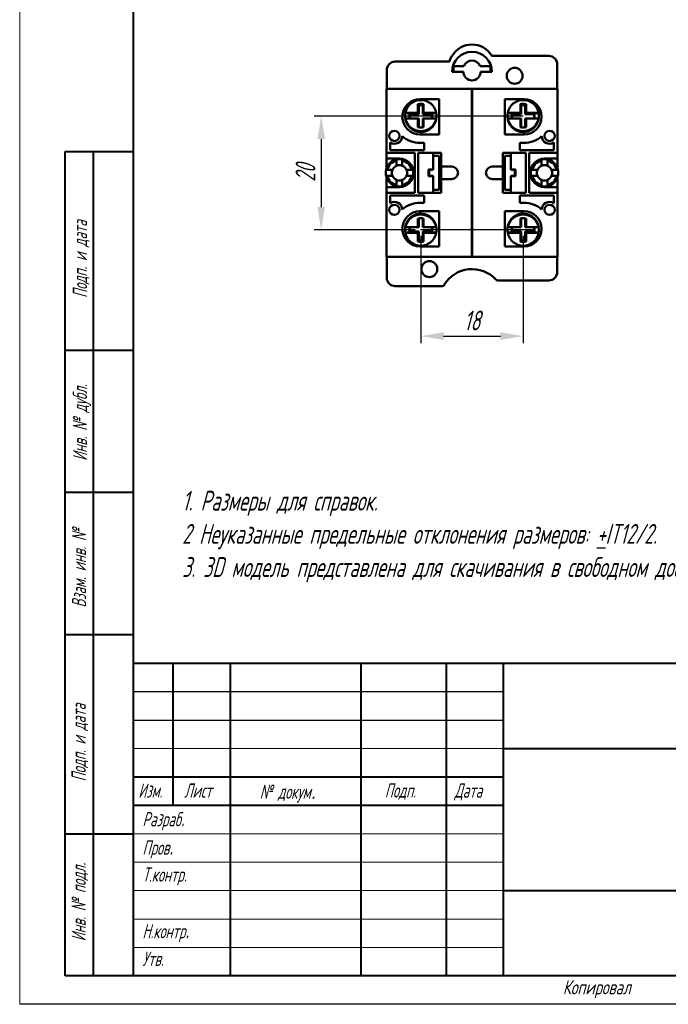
# Model space of a CAD drawing. Header units: millimetres. Extents: x 2381 to 2591, y 1129 to 1426.
# Tile 1 of 3: x 2381 to 2495, y 1129 to 1302. Entities that reach past the tile are written whole.
import ezdxf

# ---------------------------------------------------------------- set-up
doc = ezdxf.new("R2010")
doc.units = ezdxf.units.MM
doc.linetypes.add('ГОСТ 2.303 5', pattern=[24, 20, -1.5, 1, -1.5])
for name, color, linetype, lineweight in [('main', 5, 'Continuous', 50), ('text', 7, 'Continuous', 25), ('Оси', 1, 'ГОСТ 2.303 5', 25), ('РАЗМЕРЫ', 7, 'Continuous', 25), ('ФОРМАТ', 7, 'Continuous', 25), ('ФОРМАТ @ 1', 7, 'Continuous', 25)]:
    doc.layers.add(name, color=color, linetype=linetype, lineweight=lineweight)
doc.styles.add('GOST', font='Gost.shx', dxfattribs={"width": 0.8, "oblique": 15, "height": 3.5})
doc.dimstyles.get("Standard").update_dxf_attribs({"dimtxt": 3.5, "dimasz": 4, "dimexe": 1.25, "dimexo": 1, "dimgap": 1, "dimtad": 1, "dimdec": 1, "dimrnd": 0.5, "dimtxsty": 'GOST', "dimcen": 0, "dimclrd": 256, "dimclre": 256, "dimclrt": 7, "dimadec": 0, "dimazin": 2, "dimtfac": 1, "dimtdec": 1, "dimtmove": 2, "dimatfit": 1, "dimfxl": 0, "dimtolj": 1, "dimtzin": 0, "dimlwd": -1, "dimlwe": -1, "dimarcsym": 0})

# ---------------------------------------------------------------- blocks, each defined once
blk = doc.blocks.new('*D315')
at = {"layer": 'Defpoints', "color": 0}
for p in [(2451.32, 1284.92), (2433.82, 1264.97), (2451.32, 1264.97)]:
    blk.add_point(p, dxfattribs=at)
at = {"layer": 'РАЗМЕРЫ'}
for p, q in [((2450.32, 1284.92), (2432.57, 1284.92)), ((2433.82, 1280.92), (2433.82, 1268.97)), ((2450.32, 1264.97), (2432.57, 1264.97))]:
    blk.add_line(p, q, dxfattribs=at)
for points in [[(2434.49, 1280.92), (2433.16, 1280.92), (2433.82, 1284.92)], [(2433.16, 1268.97), (2434.49, 1268.97), (2433.82, 1264.97)]]:
    blk.add_solid(points, dxfattribs=at)
at = {"layer": 'РАЗМЕРЫ', "color": 7, "insert": (2431.07, 1274.94), "char_height": 3.5, "attachment_point": 5, "rotation": 90, "style": 'GOST'}
blk.add_mtext('\\A1;20', dxfattribs=at)
blk = doc.blocks.new('*D323')
at = {"layer": 'Defpoints', "color": 0}
for p in [(2451.34, 1264.92), (2469.34, 1264.92), (2469.34, 1246.26)]:
    blk.add_point(p, dxfattribs=at)
at = {"layer": 'РАЗМЕРЫ'}
for p, q in [((2451.34, 1263.92), (2451.34, 1245.01)), ((2469.34, 1263.92), (2469.34, 1245.01)), ((2455.34, 1246.26), (2465.34, 1246.26))]:
    blk.add_line(p, q, dxfattribs=at)
for points in [[(2455.34, 1246.93), (2455.34, 1245.6), (2451.34, 1246.26)], [(2465.34, 1245.6), (2465.34, 1246.93), (2469.34, 1246.26)]]:
    blk.add_solid(points, dxfattribs=at)
at = {"layer": 'РАЗМЕРЫ', "color": 7, "insert": (2460.34, 1249.01), "char_height": 3.5, "attachment_point": 5, "style": 'GOST'}
blk.add_mtext('\\A1;18', dxfattribs=at)

msp = doc.modelspace()

# ---------------------------------------------------------------- linework, layer by layer
at = {"layer": 'main'}
for p, q in [((2456.84, 1295.55), (2456.79, 1295.55)), ((2473.84, 1295.55), (2463.84, 1295.55)), ((2446.84, 1294.55), (2456.37, 1294.55)), ((2458.92, 1293.75), (2457.09, 1293.75)), ((2457.09, 1292.75), (2457.09, 1293.75)), ((2461.75, 1293.75), (2463.59, 1293.75)), ((2463.59, 1292.75), (2463.59, 1293.75)), ((2475.34, 1289.73), (2475.34, 1294.05)), ((2445.34, 1293.05), (2445.34, 1289.73)), ((2456.84, 1292.75), (2458.84, 1292.75)), ((2461.84, 1292.75), (2463.84, 1292.75)), ((2445.29, 1289.73), (2447.29, 1289.73)), ((2445.29, 1278.48), (2445.29, 1289.73)), ((2447.29, 1289.73), (2456.29, 1289.73)), ((2456.29, 1289.73), (2460.29, 1289.73)), ((2460.29, 1260.23), (2460.29, 1289.73)), ((2464.39, 1289.73), (2460.39, 1289.73)), ((2460.39, 1289.73), (2460.39, 1260.23)), ((2473.39, 1289.73), (2464.39, 1289.73)), ((2475.39, 1289.73), (2473.39, 1289.73)), ((2475.39, 1289.73), (2475.39, 1278.48)), ((2450.97, 1286.83), (2450.84, 1287.07)), ((2450.84, 1287.07), (2450.84, 1285.55)), ((2450.97, 1286.83), (2450.97, 1285.28)), ((2454.59, 1287.93), (2451.19, 1287.93)), ((2451.71, 1286.83), (2451.84, 1287.07)), ((2451.71, 1285.28), (2451.71, 1286.83)), ((2451.84, 1285.55), (2451.84, 1287.07)), ((2454.59, 1281.73), (2454.59, 1287.93)), ((2466.09, 1281.73), (2466.09, 1287.93)), ((2466.09, 1287.93), (2469.49, 1287.93)), ((2468.84, 1285.55), (2468.84, 1287.07)), ((2468.97, 1286.83), (2468.84, 1287.07)), ((2468.97, 1285.28), (2468.97, 1286.83)), ((2469.71, 1286.83), (2469.84, 1287.07)), ((2469.71, 1286.83), (2469.71, 1285.28)), ((2469.84, 1287.07), (2469.84, 1285.55)), ((2448.63, 1285.48), (2448.63, 1285.55)), ((2449.47, 1285.55), (2448.63, 1285.55)), ((2449.46, 1285.48), (2448.63, 1285.48)), ((2449.41, 1285.28), (2449.36, 1285.42)), ((2449.36, 1285.42), (2449.45, 1285.42)), ((2450.97, 1285.28), (2449.41, 1285.28)), ((2450.84, 1285.55), (2449.47, 1285.55)), ((2450.97, 1285.28), (2450.84, 1285.55)), ((2451.71, 1285.28), (2451.84, 1285.55)), ((2453.26, 1285.28), (2451.71, 1285.28)), ((2453.21, 1285.55), (2451.84, 1285.55)), ((2454.04, 1285.55), (2453.21, 1285.55)), ((2454.04, 1285.48), (2453.22, 1285.48)), ((2453.22, 1285.42), (2453.32, 1285.42)), ((2453.26, 1285.28), (2453.32, 1285.42)), ((2454.04, 1285.55), (2454.04, 1285.48)), ((2460.39, 1285.55), (2460.29, 1285.55)), ((2466.63, 1285.48), (2466.63, 1285.55)), ((2466.63, 1285.55), (2467.47, 1285.55)), ((2466.63, 1285.48), (2467.46, 1285.48)), ((2467.41, 1285.28), (2467.36, 1285.42)), ((2467.45, 1285.42), (2467.36, 1285.42)), ((2467.41, 1285.28), (2468.97, 1285.28)), ((2467.47, 1285.55), (2468.84, 1285.55)), ((2468.97, 1285.28), (2468.84, 1285.55)), ((2469.71, 1285.28), (2469.84, 1285.55)), ((2469.71, 1285.28), (2471.26, 1285.28)), ((2469.84, 1285.55), (2471.21, 1285.55)), ((2471.21, 1285.55), (2472.04, 1285.55)), ((2471.22, 1285.48), (2472.04, 1285.48)), ((2471.32, 1285.42), (2471.22, 1285.42)), ((2471.26, 1285.28), (2471.32, 1285.42)), ((2472.04, 1285.55), (2472.04, 1285.48)), ((2448.59, 1284.99), (2448.59, 1284.87)), ((2448.63, 1284.55), (2448.63, 1284.49)), ((2448.63, 1284.55), (2449.47, 1284.55)), ((2449.47, 1284.55), (2450.84, 1284.55)), ((2450.84, 1284.55), (2450.84, 1283.03)), ((2450.97, 1284.55), (2450.84, 1284.55)), ((2450.97, 1284.55), (2450.97, 1283)), ((2451.71, 1283), (2451.71, 1284.55)), ((2451.71, 1284.55), (2451.84, 1284.55)), ((2451.84, 1283.03), (2451.84, 1284.55)), ((2451.84, 1284.55), (2453.21, 1284.55)), ((2453.21, 1284.55), (2454.04, 1284.55)), ((2454.04, 1284.49), (2454.04, 1284.55)), ((2454.09, 1284.87), (2454.09, 1284.99)), ((2466.59, 1284.99), (2466.59, 1284.87)), ((2466.63, 1284.55), (2466.63, 1284.49)), ((2467.47, 1284.55), (2466.63, 1284.55)), ((2468.84, 1284.55), (2467.47, 1284.55)), ((2468.84, 1283.03), (2468.84, 1284.55)), ((2468.97, 1284.55), (2468.84, 1284.55)), ((2468.97, 1283), (2468.97, 1284.55)), ((2469.71, 1284.55), (2469.71, 1283)), ((2469.71, 1284.55), (2469.84, 1284.55)), ((2469.84, 1284.55), (2469.84, 1283.03)), ((2471.21, 1284.55), (2469.84, 1284.55)), ((2472.04, 1284.55), (2471.21, 1284.55)), ((2472.04, 1284.49), (2472.04, 1284.55)), ((2472.09, 1284.87), (2472.09, 1284.99)), ((2450.97, 1283), (2450.84, 1283.03)), ((2451.19, 1281.73), (2454.59, 1281.73)), ((2451.71, 1283), (2451.84, 1283.03)), ((2469.49, 1281.73), (2466.09, 1281.73)), ((2468.97, 1283), (2468.84, 1283.03)), ((2469.71, 1283), (2469.84, 1283.03)), ((2445.95, 1278.98), (2445.95, 1280.29)), ((2451.19, 1280.23), (2451.95, 1280.23)), ((2451.95, 1280.23), (2451.95, 1278.98)), ((2468.73, 1280.23), (2468.73, 1278.98)), ((2469.49, 1280.23), (2468.73, 1280.23)), ((2474.73, 1278.98), (2474.73, 1280.29)), ((2450.29, 1278.48), (2445.29, 1278.48)), ((2445.29, 1278.48), (2445.29, 1277.48)), ((2451.95, 1278.98), (2445.95, 1278.98)), ((2450.29, 1271.48), (2450.29, 1278.48)), ((2454.89, 1278.48), (2450.89, 1278.48)), ((2450.89, 1278.48), (2450.89, 1271.48)), ((2453.49, 1278.48), (2453.49, 1275.58)), ((2454.89, 1276.08), (2454.89, 1278.48)), ((2469.79, 1278.48), (2465.79, 1278.48)), ((2465.79, 1278.48), (2465.79, 1276.08)), ((2467.19, 1275.58), (2467.19, 1278.48)), ((2468.73, 1278.98), (2474.73, 1278.98)), ((2469.79, 1271.48), (2469.79, 1278.48)), ((2470.39, 1278.48), (2470.39, 1271.48)), ((2475.39, 1278.48), (2470.39, 1278.48)), ((2475.39, 1277.48), (2475.39, 1278.48)), ((2447.59, 1277.48), (2445.29, 1277.48)), ((2445.29, 1277.48), (2445.29, 1275.66)), ((2447.09, 1277.12), (2447.09, 1276.23)), ((2448.09, 1276.23), (2448.09, 1277.12)), ((2453.54, 1277.98), (2454.54, 1277.98)), ((2453.54, 1275.48), (2453.54, 1277.98)), ((2454.54, 1277.98), (2454.54, 1271.98)), ((2466.14, 1271.98), (2466.14, 1277.98)), ((2466.14, 1277.98), (2467.14, 1277.98)), ((2467.14, 1277.98), (2467.14, 1275.48)), ((2472.59, 1277.12), (2472.59, 1276.23)), ((2475.39, 1277.48), (2473.09, 1277.48)), ((2473.59, 1276.23), (2473.59, 1277.12)), ((2475.39, 1275.66), (2475.39, 1277.48)), ((2446.33, 1275.48), (2445.45, 1275.48)), ((2449.73, 1275.48), (2448.84, 1275.48)), ((2453.49, 1275.58), (2452.69, 1275.58)), ((2452.69, 1275.58), (2452.69, 1274.38)), ((2452.79, 1274.48), (2452.79, 1275.48)), ((2452.79, 1275.48), (2453.54, 1275.48)), ((2456.79, 1276.08), (2454.89, 1276.08)), ((2454.89, 1276.08), (2454.89, 1273.88)), ((2465.79, 1276.08), (2463.89, 1276.08)), ((2465.79, 1273.88), (2465.79, 1276.08)), ((2467.14, 1275.48), (2467.89, 1275.48)), ((2467.99, 1275.58), (2467.19, 1275.58)), ((2467.89, 1275.48), (2467.89, 1274.48)), ((2467.99, 1274.38), (2467.99, 1275.58)), ((2471.83, 1275.48), (2470.95, 1275.48)), ((2475.23, 1275.48), (2474.34, 1275.48)), ((2445.29, 1274.29), (2445.29, 1272.48)), ((2445.45, 1274.48), (2446.33, 1274.48)), ((2447.09, 1273.72), (2447.09, 1272.84)), ((2448.09, 1272.84), (2448.09, 1273.72)), ((2448.84, 1274.48), (2449.73, 1274.48)), ((2452.69, 1274.38), (2453.49, 1274.38)), ((2453.54, 1274.48), (2452.79, 1274.48)), ((2453.49, 1274.38), (2453.49, 1271.48)), ((2453.54, 1271.98), (2453.54, 1274.48)), ((2454.89, 1271.48), (2454.89, 1273.88)), ((2454.89, 1273.88), (2456.79, 1273.88)), ((2463.89, 1273.88), (2465.79, 1273.88)), ((2465.79, 1273.88), (2465.79, 1271.48)), ((2467.89, 1274.48), (2467.14, 1274.48)), ((2467.14, 1274.48), (2467.14, 1271.98)), ((2467.19, 1271.48), (2467.19, 1274.38)), ((2467.19, 1274.38), (2467.99, 1274.38)), ((2470.95, 1274.48), (2471.83, 1274.48)), ((2472.59, 1273.72), (2472.59, 1272.84)), ((2473.59, 1272.84), (2473.59, 1273.72)), ((2474.34, 1274.48), (2475.23, 1274.48)), ((2475.39, 1272.48), (2475.39, 1274.29)), ((2445.29, 1272.48), (2447.59, 1272.48)), ((2445.29, 1272.48), (2445.29, 1271.48)), ((2445.29, 1271.48), (2450.29, 1271.48)), ((2445.29, 1260.23), (2445.29, 1271.48)), ((2450.89, 1271.48), (2454.89, 1271.48)), ((2454.54, 1271.98), (2453.54, 1271.98)), ((2465.79, 1271.48), (2469.79, 1271.48)), ((2467.14, 1271.98), (2466.14, 1271.98)), ((2470.39, 1271.48), (2475.39, 1271.48)), ((2473.09, 1272.48), (2475.39, 1272.48)), ((2475.39, 1271.48), (2475.39, 1272.48)), ((2475.39, 1271.48), (2475.39, 1260.23)), ((2451.95, 1270.98), (2445.95, 1270.98)), ((2445.95, 1270.98), (2445.95, 1269.66)), ((2451.19, 1269.73), (2451.95, 1269.73)), ((2451.95, 1269.73), (2451.95, 1270.98)), ((2468.73, 1269.73), (2468.73, 1270.98)), ((2468.73, 1270.98), (2474.73, 1270.98)), ((2469.49, 1269.73), (2468.73, 1269.73)), ((2474.73, 1270.98), (2474.73, 1269.66)), ((2451.19, 1268.23), (2454.59, 1268.23)), ((2454.59, 1268.23), (2454.59, 1262.03)), ((2469.49, 1268.23), (2466.09, 1268.23)), ((2466.09, 1268.23), (2466.09, 1262.03)), ((2450.97, 1266.96), (2450.84, 1266.93)), ((2450.84, 1265.41), (2450.84, 1266.93)), ((2450.97, 1265.41), (2450.97, 1266.96)), ((2451.71, 1266.96), (2451.84, 1266.93)), ((2451.71, 1266.96), (2451.71, 1265.41)), ((2451.84, 1266.93), (2451.84, 1265.41)), ((2468.97, 1266.96), (2468.84, 1266.93)), ((2468.84, 1266.93), (2468.84, 1265.41)), ((2468.97, 1266.96), (2468.97, 1265.41)), ((2469.71, 1266.96), (2469.84, 1266.93)), ((2469.71, 1265.41), (2469.71, 1266.96)), ((2469.84, 1265.41), (2469.84, 1266.93)), ((2448.59, 1265.08), (2448.59, 1264.97)), ((2448.63, 1265.47), (2448.63, 1265.41)), ((2448.63, 1265.41), (2449.47, 1265.41)), ((2448.63, 1264.41), (2448.63, 1264.47)), ((2449.46, 1264.47), (2448.63, 1264.47)), ((2449.47, 1264.41), (2448.63, 1264.41)), ((2449.41, 1264.67), (2449.36, 1264.53)), ((2449.36, 1264.53), (2449.45, 1264.53)), ((2450.97, 1264.67), (2449.41, 1264.67)), ((2449.47, 1265.41), (2450.84, 1265.41)), ((2450.84, 1264.41), (2449.47, 1264.41)), ((2450.97, 1265.41), (2450.84, 1265.41)), ((2450.97, 1264.67), (2450.84, 1264.41)), ((2450.84, 1262.89), (2450.84, 1264.41)), ((2450.97, 1263.12), (2450.97, 1264.67)), ((2451.71, 1265.41), (2451.84, 1265.41)), ((2451.71, 1264.67), (2451.84, 1264.41)), ((2453.26, 1264.67), (2451.71, 1264.67)), ((2451.71, 1264.67), (2451.71, 1263.12)), ((2451.84, 1265.41), (2453.21, 1265.41)), ((2453.21, 1264.41), (2451.84, 1264.41)), ((2451.84, 1264.41), (2451.84, 1262.89)), ((2453.21, 1265.41), (2454.04, 1265.41)), ((2454.04, 1264.41), (2453.21, 1264.41)), ((2453.22, 1264.53), (2453.32, 1264.53)), ((2454.04, 1264.47), (2453.22, 1264.47)), ((2453.26, 1264.67), (2453.32, 1264.53)), ((2454.04, 1265.41), (2454.04, 1265.47)), ((2454.04, 1264.47), (2454.04, 1264.41)), ((2454.09, 1264.97), (2454.09, 1265.08)), ((2460.29, 1264.55), (2460.39, 1264.55)), ((2466.59, 1265.08), (2466.59, 1264.97)), ((2466.63, 1265.47), (2466.63, 1265.41)), ((2467.47, 1265.41), (2466.63, 1265.41)), ((2466.63, 1264.41), (2466.63, 1264.47)), ((2466.63, 1264.47), (2467.46, 1264.47)), ((2466.63, 1264.41), (2467.47, 1264.41)), ((2467.41, 1264.67), (2467.36, 1264.53)), ((2467.45, 1264.53), (2467.36, 1264.53)), ((2467.41, 1264.67), (2468.97, 1264.67)), ((2468.84, 1265.41), (2467.47, 1265.41)), ((2467.47, 1264.41), (2468.84, 1264.41)), ((2468.97, 1265.41), (2468.84, 1265.41)), ((2468.97, 1264.67), (2468.84, 1264.41)), ((2468.84, 1264.41), (2468.84, 1262.89)), ((2468.97, 1264.67), (2468.97, 1263.12)), ((2469.71, 1265.41), (2469.84, 1265.41)), ((2469.71, 1264.67), (2469.84, 1264.41)), ((2469.71, 1264.67), (2471.26, 1264.67)), ((2469.71, 1263.12), (2469.71, 1264.67)), ((2471.21, 1265.41), (2469.84, 1265.41)), ((2469.84, 1264.41), (2471.21, 1264.41)), ((2469.84, 1262.89), (2469.84, 1264.41)), ((2472.04, 1265.41), (2471.21, 1265.41)), ((2471.21, 1264.41), (2472.04, 1264.41)), ((2471.32, 1264.53), (2471.22, 1264.53)), ((2471.22, 1264.47), (2472.04, 1264.47)), ((2471.26, 1264.67), (2471.32, 1264.53)), ((2472.04, 1265.41), (2472.04, 1265.47)), ((2472.04, 1264.47), (2472.04, 1264.41)), ((2472.09, 1264.97), (2472.09, 1265.08)), ((2450.97, 1263.12), (2450.84, 1262.89)), ((2451.71, 1263.12), (2451.84, 1262.89)), ((2468.97, 1263.12), (2468.84, 1262.89)), ((2469.71, 1263.12), (2469.84, 1262.89)), ((2454.59, 1262.03), (2451.19, 1262.03)), ((2466.09, 1262.03), (2469.49, 1262.03)), ((2445.29, 1260.23), (2447.29, 1260.23)), ((2445.34, 1260.23), (2445.34, 1256.55)), ((2447.29, 1260.23), (2456.29, 1260.23)), ((2456.29, 1260.23), (2460.29, 1260.23)), ((2464.39, 1260.23), (2460.39, 1260.23)), ((2473.39, 1260.23), (2464.39, 1260.23)), ((2475.39, 1260.23), (2473.39, 1260.23)), ((2475.34, 1257.55), (2475.34, 1260.23)), ((2473.84, 1256.05), (2464.88, 1256.05)), ((2446.84, 1255.05), (2455.05, 1255.05))]:
    msp.add_line(p, q, dxfattribs=at)
for centre, radius in [((2467.84, 1292.05), 1.4), ((2446.69, 1281.48), 0.9), ((2473.99, 1281.48), 0.9), ((2446.69, 1268.48), 0.9), ((2473.99, 1268.48), 0.9), ((2452.84, 1258.05), 1.4)]:
    msp.add_circle(centre, radius, dxfattribs=at)
for centre, radius, start, end in [((2460.34, 1293.49), 4.06, 30.5102, 149.4898), ((2460.34, 1293.49), 4.1, 149.83, 164.9953), ((2460.34, 1292.75), 3.5, 0, 180), ((2473.84, 1294.05), 1.5, 0, 90), ((2446.84, 1293.05), 1.5, 90, 180), ((2460.34, 1293.25), 1.5, 19.4712, 160.5288), ((2460.34, 1292.75), 1.5, 180, 0), ((2451.19, 1284.83), 3.1, 90, 180), ((2451.34, 1285.04), 2.75, 10.65, 169.35), ((2451.34, 1285.03), 2.1, 76.2079, 103.7921), ((2451.34, 1284.9), 1.97, 79.1873, 100.8127), ((2469.34, 1285.04), 2.75, 10.65, 169.35), ((2469.34, 1285.03), 2.1, 76.2079, 103.7921), ((2469.34, 1284.9), 1.97, 79.1873, 100.8127), ((2469.49, 1284.83), 3.1, 0, 90), ((2451.32, 1284.99), 2.73, 169.4846, 190.5154), ((2451.32, 1284.99), 2.01, 167.4605, 192.5395), ((2451.32, 1284.92), 1.94, 169.1052, 190.8948), ((2451.35, 1284.92), 1.94, 349.1051, 10.8949), ((2451.35, 1284.99), 2.01, 347.4604, 12.5396), ((2451.36, 1284.99), 2.73, 349.4847, 10.5153), ((2469.32, 1284.99), 2.73, 169.4847, 190.5153), ((2469.32, 1284.99), 2.01, 167.4604, 192.5396), ((2469.32, 1284.92), 1.94, 169.1051, 190.8949), ((2469.35, 1284.92), 1.94, 349.1052, 10.8948), ((2469.35, 1284.99), 2.01, 347.4605, 12.5395), ((2469.36, 1284.99), 2.73, 349.4846, 10.5154), ((2451.19, 1284.83), 3.1, 180, 270), ((2451.33, 1284.88), 2.75, 180.1148, 270.1036), ((2451.34, 1285.06), 2.75, 190.65, 349.35), ((2451.34, 1284.88), 2.74, 269.8748, 359.9067), ((2469.33, 1284.88), 2.75, 180.1148, 270.1036), ((2469.34, 1285.06), 2.75, 190.65, 349.35), ((2469.34, 1284.88), 2.74, 269.8748, 359.9067), ((2469.49, 1284.83), 3.1, 270, 0), ((2451.34, 1285.06), 2.1, 256.2079, 283.7921), ((2451.34, 1284.93), 1.97, 259.1872, 280.8128), ((2469.34, 1285.06), 2.1, 256.2079, 283.7921), ((2469.34, 1284.93), 1.97, 259.1872, 280.8128), ((2446.69, 1281.48), 1.4, 237.9923, 358.044), ((2451.19, 1284.83), 4.6, 227.6164, 270), ((2469.49, 1284.83), 4.6, 270, 312.3836), ((2473.99, 1281.48), 1.4, 181.956, 302.0077), ((2447.59, 1274.98), 2.4, 102.0247, 167.9753), ((2447.59, 1274.98), 2.2, 103.1366, 166.8634), ((2447.59, 1274.98), 2.4, 77.9753, 102.0247), ((2447.59, 1274.98), 2.5, 0, 90), ((2447.59, 1274.98), 2.4, 12.0247, 77.9753), ((2447.59, 1274.98), 2.2, 13.1366, 76.8634), ((2473.09, 1274.98), 2.5, 90, 180), ((2473.09, 1274.98), 2.4, 102.0247, 167.9753), ((2473.09, 1274.98), 2.2, 103.1366, 166.8634), ((2473.09, 1274.98), 2.4, 77.9753, 102.0247), ((2473.09, 1274.98), 2.4, 12.0247, 77.9753), ((2473.09, 1274.98), 2.2, 13.1366, 76.8634), ((2447.59, 1274.98), 2.4, 167.9753, 192.0247), ((2447.59, 1274.98), 1.35, 158.2615, 201.7385), ((2447.59, 1274.98), 1.35, 111.7385, 158.2615), ((2447.59, 1274.98), 1.35, 68.2615, 111.7385), ((2447.59, 1274.98), 2.5, 270, 0), ((2447.59, 1274.98), 1.35, 21.7385, 68.2615), ((2447.59, 1274.98), 1.35, 338.2615, 21.7385), ((2447.59, 1274.98), 2.4, 347.9753, 12.0247), ((2456.79, 1274.98), 1.1, 0, 90), ((2456.79, 1274.98), 1.1, 270, 0), ((2463.89, 1274.98), 1.1, 90, 180), ((2463.89, 1274.98), 1.1, 180, 270), ((2473.09, 1274.98), 2.5, 180, 270), ((2473.09, 1274.98), 2.4, 167.9753, 192.0247), ((2473.09, 1274.98), 1.35, 158.2615, 201.7385), ((2473.09, 1274.98), 1.35, 111.7385, 158.2615), ((2473.09, 1274.98), 1.35, 68.2615, 111.7385), ((2473.09, 1274.98), 1.35, 21.7385, 68.2615), ((2473.09, 1274.98), 1.35, 338.2615, 21.7385), ((2473.09, 1274.98), 2.4, 347.9753, 12.0247), ((2447.59, 1274.98), 2.4, 192.0247, 257.9753), ((2447.59, 1274.98), 2.2, 193.1366, 256.8634), ((2447.59, 1274.98), 1.35, 201.7385, 248.2615), ((2447.59, 1274.98), 1.35, 248.2615, 291.7385), ((2447.59, 1274.98), 2.4, 282.0247, 347.9753), ((2447.59, 1274.98), 2.2, 283.1366, 346.8634), ((2447.59, 1274.98), 1.35, 291.7385, 338.2615), ((2473.09, 1274.98), 2.4, 192.0247, 257.9753), ((2473.09, 1274.98), 2.2, 193.1366, 256.8634), ((2473.09, 1274.98), 1.35, 201.7385, 248.2615), ((2473.09, 1274.98), 1.35, 248.2615, 291.7385), ((2473.09, 1274.98), 2.4, 282.0247, 347.9753), ((2473.09, 1274.98), 2.2, 283.1366, 346.8634), ((2473.09, 1274.98), 1.35, 291.7385, 338.2615), ((2447.59, 1274.98), 2.4, 257.9753, 282.0247), ((2473.09, 1274.98), 2.4, 257.9753, 282.0247), ((2446.69, 1268.48), 1.4, 1.956, 122.0077), ((2451.19, 1265.13), 4.6, 90, 132.3836), ((2469.49, 1265.13), 4.6, 47.6164, 90), ((2473.99, 1268.48), 1.4, 57.9923, 178.044), ((2451.19, 1265.13), 3.1, 90, 180), ((2451.33, 1265.08), 2.74, 89.8748, 179.9068), ((2451.34, 1265.08), 2.75, 0.1148, 90.1036), ((2469.33, 1265.08), 2.74, 89.8748, 179.9067), ((2469.34, 1265.08), 2.75, 0.1148, 90.1036), ((2469.49, 1265.13), 3.1, 0, 90), ((2451.34, 1264.9), 2.75, 10.65, 169.35), ((2451.34, 1264.89), 2.1, 76.2079, 103.7921), ((2451.34, 1265.02), 1.97, 79.1873, 100.8127), ((2469.34, 1264.9), 2.75, 10.65, 169.35), ((2469.34, 1264.89), 2.1, 76.2079, 103.7921), ((2469.34, 1265.02), 1.97, 79.1873, 100.8127), ((2451.19, 1265.13), 3.1, 180, 270), ((2451.32, 1264.97), 2.73, 169.4846, 190.5154), ((2451.34, 1264.92), 2.75, 190.65, 349.35), ((2451.32, 1264.97), 2.01, 167.4605, 192.5395), ((2451.32, 1265.04), 1.94, 169.1052, 190.8948), ((2451.35, 1265.04), 1.94, 349.1051, 10.8949), ((2451.35, 1264.97), 2.01, 347.4604, 12.5396), ((2451.36, 1264.97), 2.73, 349.4847, 10.5153), ((2469.32, 1264.97), 2.73, 169.4847, 190.5153), ((2469.34, 1264.92), 2.75, 190.65, 349.35), ((2469.32, 1264.97), 2.01, 167.4604, 192.5396), ((2469.32, 1265.04), 1.94, 169.1051, 190.8949), ((2469.49, 1265.13), 3.1, 270, 0), ((2469.35, 1265.04), 1.94, 349.1052, 10.8948), ((2469.35, 1264.97), 2.01, 347.4605, 12.5395), ((2469.36, 1264.97), 2.73, 349.4846, 10.5154), ((2451.34, 1264.92), 2.1, 256.2079, 283.7921), ((2451.34, 1265.05), 1.97, 259.1873, 280.8127), ((2469.34, 1264.92), 2.1, 256.2079, 283.7921), ((2469.34, 1265.05), 1.97, 259.1873, 280.8127), ((2460.34, 1252.38), 5.67, 42.5066, 149.1019), ((2473.84, 1257.55), 1.5, 270, 0), ((2446.84, 1256.55), 1.5, 180, 270), ((2464.88, 1256.55), 0.5, 222.5066, 270), ((2455.05, 1255.55), 0.5, 270, 329.1019)]:
    msp.add_arc(centre, radius, start, end, dxfattribs=at)
for centre, start_param, end_param in [((2451.34, 1284.55), 1.309776, 1.342357), ((2451.34, 1284.55), 4.940828, 4.97341), ((2469.34, 1284.55), 1.309776, 1.342357), ((2469.34, 1284.55), 4.940828, 4.97341), ((2451.34, 1265.41), 1.799236, 1.831817), ((2451.34, 1265.41), 4.451368, 4.48395), ((2469.34, 1265.41), 1.799236, 1.831817), ((2469.34, 1265.41), 4.451368, 4.48395)]:
    msp.add_ellipse(centre, major_axis=(0, 3.86), ratio=0.50191, start_param=start_param, end_param=end_param, dxfattribs=at)
for points, knots in [([(2447.09, 1277.33), (2447.09, 1277.32), (2447.09, 1277.32), (2447.09, 1277.28), (2447.09, 1277.23), (2447.09, 1277.18), (2447.09, 1277.14), (2447.09, 1277.12)], [0, 0, 0, 0, 0.208496, 0.416922, 0.627266, 0.842051, 1, 1, 1, 1]), ([(2448.09, 1277.12), (2448.09, 1277.14), (2448.09, 1277.19), (2448.09, 1277.25), (2448.09, 1277.3), (2448.09, 1277.32), (2448.09, 1277.32), (2448.09, 1277.33)], [0, 0, 0, 0, 0.221566, 0.443245, 0.66176, 0.875146, 1, 1, 1, 1]), ([(2472.59, 1277.33), (2472.59, 1277.32), (2472.59, 1277.32), (2472.59, 1277.28), (2472.59, 1277.23), (2472.59, 1277.18), (2472.59, 1277.14), (2472.59, 1277.12)], [0, 0, 0, 0, 0.208496, 0.416922, 0.627266, 0.842051, 1, 1, 1, 1]), ([(2473.59, 1277.12), (2473.59, 1277.14), (2473.59, 1277.19), (2473.59, 1277.25), (2473.59, 1277.3), (2473.59, 1277.32), (2473.59, 1277.32), (2473.59, 1277.33)], [0, 0, 0, 0, 0.221566, 0.443245, 0.66176, 0.875146, 1, 1, 1, 1]), ([(2445.45, 1275.48), (2445.42, 1275.48), (2445.37, 1275.48), (2445.31, 1275.48), (2445.27, 1275.48), (2445.24, 1275.48), (2445.24, 1275.48), (2445.24, 1275.48)], [0, 0, 0, 0, 0.221567, 0.4432463, 0.6617604, 0.875146, 1, 1, 1, 1]), ([(2449.93, 1275.48), (2449.93, 1275.48), (2449.93, 1275.48), (2449.89, 1275.48), (2449.84, 1275.48), (2449.79, 1275.48), (2449.75, 1275.48), (2449.73, 1275.48)], [0, 0, 0, 0, 0.208496, 0.416922, 0.627266, 0.842053, 1, 1, 1, 1]), ([(2470.95, 1275.48), (2470.92, 1275.48), (2470.87, 1275.48), (2470.81, 1275.48), (2470.77, 1275.48), (2470.74, 1275.48), (2470.74, 1275.48), (2470.74, 1275.48)], [0, 0, 0, 0, 0.221567, 0.443244, 0.661761, 0.875145, 1, 1, 1, 1]), ([(2475.43, 1275.48), (2475.43, 1275.48), (2475.43, 1275.48), (2475.39, 1275.48), (2475.34, 1275.48), (2475.29, 1275.48), (2475.25, 1275.48), (2475.23, 1275.48)], [0, 0, 0, 0, 0.2084954, 0.4169221, 0.6272665, 0.8420501, 1, 1, 1, 1]), ([(2445.24, 1274.48), (2445.24, 1274.48), (2445.25, 1274.48), (2445.28, 1274.48), (2445.33, 1274.48), (2445.39, 1274.48), (2445.43, 1274.48), (2445.45, 1274.48)], [0, 0, 0, 0, 0.2084954, 0.4169221, 0.6272665, 0.8420501, 1, 1, 1, 1]), ([(2449.73, 1274.48), (2449.75, 1274.48), (2449.8, 1274.48), (2449.86, 1274.48), (2449.91, 1274.48), (2449.93, 1274.48), (2449.93, 1274.48), (2449.93, 1274.48)], [0, 0, 0, 0, 0.221567, 0.443244, 0.661761, 0.875145, 1, 1, 1, 1]), ([(2470.74, 1274.48), (2470.74, 1274.48), (2470.75, 1274.48), (2470.78, 1274.48), (2470.83, 1274.48), (2470.89, 1274.48), (2470.93, 1274.48), (2470.95, 1274.48)], [0, 0, 0, 0, 0.208496, 0.416922, 0.627266, 0.842053, 1, 1, 1, 1]), ([(2475.23, 1274.48), (2475.25, 1274.48), (2475.3, 1274.48), (2475.36, 1274.48), (2475.41, 1274.48), (2475.43, 1274.48), (2475.43, 1274.48), (2475.43, 1274.48)], [0, 0, 0, 0, 0.221567, 0.4432463, 0.6617604, 0.875146, 1, 1, 1, 1]), ([(2447.09, 1272.84), (2447.09, 1272.81), (2447.09, 1272.76), (2447.09, 1272.7), (2447.09, 1272.66), (2447.09, 1272.63), (2447.09, 1272.63), (2447.09, 1272.63)], [0, 0, 0, 0, 0.221567, 0.443245, 0.66176, 0.875146, 1, 1, 1, 1]), ([(2448.09, 1272.63), (2448.09, 1272.63), (2448.09, 1272.64), (2448.09, 1272.67), (2448.09, 1272.72), (2448.09, 1272.78), (2448.09, 1272.82), (2448.09, 1272.84)], [0, 0, 0, 0, 0.208496, 0.416922, 0.627267, 0.842051, 1, 1, 1, 1]), ([(2472.59, 1272.84), (2472.59, 1272.81), (2472.59, 1272.76), (2472.59, 1272.7), (2472.59, 1272.66), (2472.59, 1272.63), (2472.59, 1272.63), (2472.59, 1272.63)], [0, 0, 0, 0, 0.221567, 0.443245, 0.66176, 0.875146, 1, 1, 1, 1]), ([(2473.59, 1272.63), (2473.59, 1272.63), (2473.59, 1272.64), (2473.59, 1272.67), (2473.59, 1272.72), (2473.59, 1272.78), (2473.59, 1272.82), (2473.59, 1272.84)], [0, 0, 0, 0, 0.208496, 0.416922, 0.627267, 0.842051, 1, 1, 1, 1])]:
    msp.add_open_spline(points, degree=3, knots=knots, dxfattribs=at)
at = {"layer": 'Оси'}
for p, q in [((2469.34, 1284.97), (2449.3, 1284.97)), ((2471.29, 1264.97), (2450.32, 1264.97))]:
    msp.add_line(p, q, dxfattribs=at)
at = {"layer": 'ФОРМАТ', "lineweight": 0}
msp.add_line((2380.81, 1425.73), (2380.81, 1128.73), dxfattribs=at)
at = {"layer": 'ФОРМАТ', "lineweight": 40, "ltscale": 5}
for p, q in [((2400.81, 1133.73), (2400.81, 1420.73)), ((2585.81, 1133.73), (2388.81, 1133.73))]:
    msp.add_line(p, q, dxfattribs=at)
at = {"layer": 'ФОРМАТ', "lineweight": 40}
for p, q in [((2388.81, 1133.73), (2388.81, 1278.73)), ((2388.81, 1278.73), (2400.81, 1278.73)), ((2393.81, 1133.73), (2393.81, 1278.73)), ((2400.81, 1243.73), (2388.81, 1243.73)), ((2400.81, 1218.73), (2388.81, 1218.73)), ((2400.81, 1193.73), (2388.81, 1193.73)), ((2400.81, 1188.73), (2585.81, 1188.73)), ((2407.81, 1163.73), (2407.81, 1188.73)), ((2417.81, 1188.73), (2417.81, 1133.73)), ((2440.81, 1188.73), (2440.81, 1133.73)), ((2455.81, 1188.73), (2455.81, 1133.73)), ((2465.81, 1188.73), (2465.81, 1133.73)), ((2465.81, 1173.73), (2585.81, 1173.73)), ((2400.81, 1168.73), (2465.81, 1168.73)), ((2400.81, 1163.73), (2465.81, 1163.73)), ((2388.81, 1158.73), (2400.81, 1158.73)), ((2465.81, 1148.73), (2585.81, 1148.73))]:
    msp.add_line(p, q, dxfattribs=at)
at = {"layer": 'ФОРМАТ'}
for p, q in [((2400.81, 1183.73), (2465.81, 1183.73)), ((2400.81, 1178.73), (2465.81, 1178.73))]:
    msp.add_line(p, q, dxfattribs=at)
at = {"layer": 'ФОРМАТ', "linetype": 'Continuous', "lineweight": 0}
for p, q in [((2400.81, 1173.73), (2465.81, 1173.73)), ((2400.81, 1158.73), (2465.81, 1158.73)), ((2400.81, 1153.73), (2465.81, 1153.73)), ((2400.81, 1148.73), (2465.81, 1148.73)), ((2400.81, 1143.73), (2465.81, 1143.73)), ((2400.81, 1138.73), (2465.81, 1138.73))]:
    msp.add_line(p, q, dxfattribs=at)
at = {"layer": 'ФОРМАТ', "linetype": 'Continuous'}
msp.add_line((2388.81, 1133.73), (2400.81, 1133.73), dxfattribs=at)
at = {"layer": 'ФОРМАТ', "linetype": 'ByBlock', "ltscale": 5}
msp.add_line((2590.81, 1128.73), (2380.81, 1128.73), dxfattribs=at)

# ---------------------------------------------------------------- texts
at = {"layer": 'text', "ltscale": 100, "insert": (2409.37, 1219.06), "char_height": 3.5, "width": 178.5111, "attachment_point": 1, "style": 'GOST'}
msp.add_mtext('1. Размеры для справок.\\P2 Неуказанные предельные отклонения размеров: {\\L+}IT12/2.\\P3. 3D модель представлена для скачивания в свободном доступе на сайте компании "ОВЕН"  в формате *.STEP.', dxfattribs=at)
at = {"layer": 'ФОРМАТ', "char_height": 2.5, "attachment_point": 1, "rotation": 90, "style": 'GOST'}
for s, insert in [('{\\Q15;\\W0.8;Подп. и дата}', (2390.16, 1252.98)), ('Инв. № {\\Fgost_au|c204;дубл.}', (2390.15, 1224.32)), ('Взам. инв. №', (2389.99, 1198.51)), ('{\\Q15;\\W0.8;Подп. и дата}', (2389.93, 1167.93)), ('Инв. № {\\Fgost_au|c204;подл\\W0.965;.}', (2389.93, 1139.8))]:
    msp.add_mtext(s, dxfattribs=dict(at, insert=insert))
at = {"layer": 'ФОРМАТ', "char_height": 2.5, "attachment_point": 1, "style": 'GOST'}
for s, insert in [('{\\Q15;\\W0.784;Изм.}', (2401.67, 1167.58)), ('{\\Q15;\\W0.8;Лист}', (2409.73, 1167.58)), ('{\\Q15;\\W0.8;Подп.}', (2445.01, 1167.6)), ('{\\Q15;\\W0.8;Дата}', (2457.26, 1167.58)), ('{\\Q15;\\W0.8;Разраб\\H1.4x;.}', (2402.39, 1163.54)), ('{\\Q15;\\W0.8;Пров\\H1.4x;.}', (2402.39, 1158.54)), ('{\\Q15;\\W0.8;Т.контр\\W0.965;.}', (2402.39, 1152.8)), ('{\\Q15;\\W0.8;Н.контр\\H1.4x;.}', (2402.39, 1143.84)), ('{\\Q15;\\W0.8;Утв.}', (2402.39, 1137.98)), ('{\\W0.9;Копировал}', (2476.31, 1132.98))]:
    msp.add_mtext(s, dxfattribs=dict(at, insert=insert))
at = {"layer": 'ФОРМАТ @ 1', "insert": (2423.01, 1167.39), "char_height": 2.5, "attachment_point": 1, "style": 'GOST'}
msp.add_mtext('№ докум{\\Fwin_eskd|c204;\\W0.965;.}', dxfattribs=at)

# ---------------------------------------------------------------- dimensions: what is measured, and where the dimension line sits
at = {"layer": 'РАЗМЕРЫ'}
dim = msp.add_linear_dim(base=(2433.8231, 1264.9696), p1=(2451.3227, 1284.9163), p2=(2451.3167, 1264.9696), angle=90, dimstyle='Standard', override={"dimlfac": 1, "dimtxsty": 'GOST', "dimsah": 1, "dimtmove": 1, "dimtolj": 1}, dxfattribs=at)
dim.commit()
dim.dimension.update_dxf_attribs({"geometry": '*D315', "text_midpoint": (2431.0727, 1274.943)})
dim = msp.add_linear_dim(base=(2469.34, 1246.26), p1=(2451.34, 1264.92), p2=(2469.34, 1264.92), dimstyle='Standard', override={"dimlfac": 1, "dimtxsty": 'GOST', "dimsah": 1, "dimtmove": 1, "dimtolj": 1}, dxfattribs=at)
dim.commit()
dim.dimension.update_dxf_attribs({"geometry": '*D323', "text_midpoint": (2460.34, 1249.01)})

doc.saveas('drawing.dxf')
